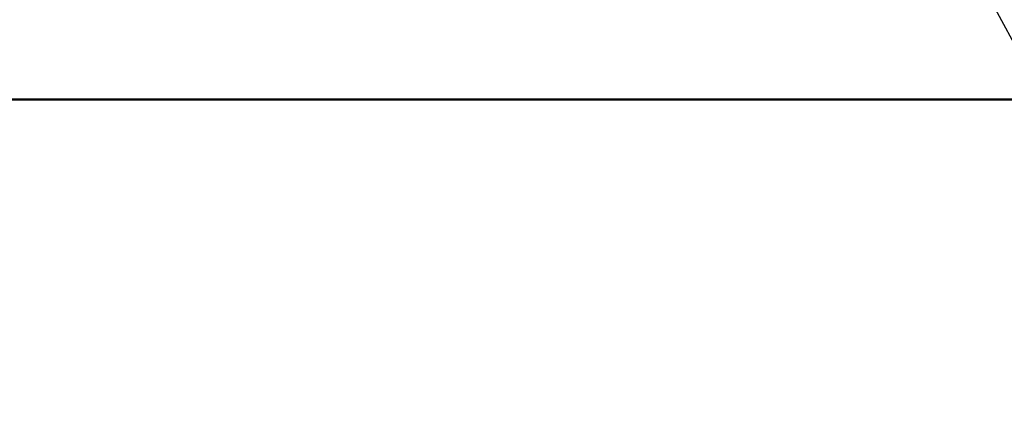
# Model space of a CAD drawing. Header units: inches. Extents: x 0 to 136, y 2 to 86.
# Tile 31 of 61: x 56.8 to 59.93, y 62 to 63.27. Entities that reach past the tile are written whole.
import ezdxf

# ---------------------------------------------------------------- set-up
doc = ezdxf.new("R2010")
doc.units = ezdxf.units.IN
doc.header["$LTSCALE"] = 4
doc.header["$MEASUREMENT"] = 0
doc.layers.add('Symbol (ANSI)', color=7, linetype='Continuous', lineweight=25)
doc.layers.add('Visible (ANSI)', color=7, linetype='Continuous', lineweight=50)
doc.styles.add('Dimension Text (ANSI)', font='tahoma.ttf')
doc.dimstyles.new('Default (ANSI)$7', dxfattribs={"dimscale": 4, "dimtxt": 0.12, "dimasz": 0.098425, "dimexe": 0.125, "dimexo": 0.0625, "dimgap": 0.031496, "dimtad": 0, "dimtih": 1, "dimtoh": 1, "dimrnd": 1e-08, "dimzin": 4, "dimdsep": 46, "dimtxsty": 'Dimension Text (ANSI)', "dimcen": 0.09, "dimdle": 0.393701, "dimclrd": 256, "dimclre": 256, "dimclrt": 256, "dimadec": 0, "dimazin": 1, "dimtfac": 1, "dimtofl": 0, "dimtmove": 0, "dimatfit": 3, "dimfxl": 1, "dimtolj": 1, "dimtzin": 4, "dimlwd": -1, "dimlwe": -1, "dimarcsym": 0})

msp = doc.modelspace()

# ---------------------------------------------------------------- linework, layer by layer
at = {"layer": 'Visible (ANSI)'}
msp.add_line((62.1388, 63.0168), (53.8662, 63.0168), dxfattribs=at)

# ---------------------------------------------------------------- leaders
at = {"layer": 'Symbol (ANSI)', "annotation_type": 0, "has_hookline": 1, "hookline_direction": 1, "text_width": 5.497}
msp.add_leader([(60.6076, 61.9976), (57.8485, 67.1075), (57.4548, 67.1075)], dimstyle='Default (ANSI)$7', override={"dimtad": 0}, dxfattribs=at)

doc.saveas('drawing.dxf')
